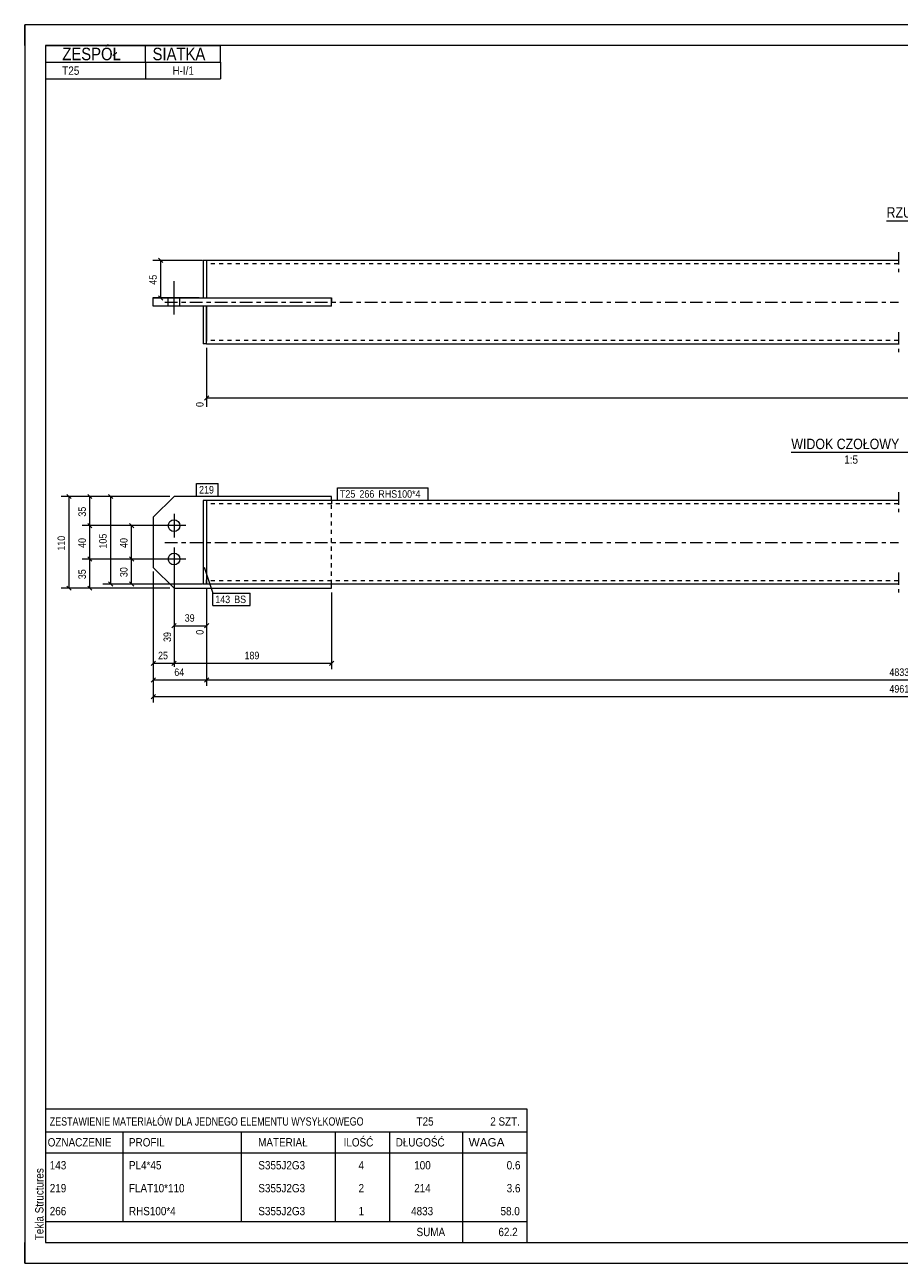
# Model space of a CAD drawing. Header units: millimetres. Extents: x 0 to 420, y 0 to 297.
# Tile 1 of 2: x 0 to 210, y 0 to 297. Entities that reach past the tile are written whole.
import ezdxf

# ---------------------------------------------------------------- set-up
doc = ezdxf.new("R2010")
doc.units = ezdxf.units.MM
for name, pattern in [('XKITLINE00', [0]), ('XKITLINE01', [4, 1, -1, 1, -1]), ('XKITLINE03', [6, 3, -1, 1, -1])]:
    doc.linetypes.add(name, pattern=pattern)
for name, color, linetype, lineweight in [('Arkusz rysunku', 3, 'Continuous', 0), ('Element', 2, 'Continuous', 0), ('Inny typ obiektu', 7, 'Continuous', 0), ('Wymiar', 4, 'Continuous', 0), ('Znak elementu', 2, 'Continuous', 0), ('Śruba', 3, 'Continuous', 0)]:
    doc.layers.add(name, color=color, linetype=linetype, lineweight=lineweight)
doc.styles.add('ARIAL', font='ARIAL.TTF')

msp = doc.modelspace()

# ---------------------------------------------------------------- linework, layer by layer
at = {"layer": 'Arkusz rysunku', "linetype": 'XKITLINE00', "lineweight": 0}
for p, q in [((420, 297), (0, 297)), ((0, 297), (0, 0)), ((0, 292), (0, 297)), ((5, 297), (0, 297)), ((415, 292), (5, 292)), ((5, 292), (5, 5)), ((0, 0), (0, 5)), ((5, 5), (415, 5)), ((0, 0), (420, 0))]:
    msp.add_line(p, q, dxfattribs=at)
at = {"layer": 'Element', "linetype": 'XKITLINE03', "lineweight": 0}
for p, q in [((209.62, 242.5), (209.62, 237.7)), ((33.62, 230.5), (209.62, 230.5)), ((209.62, 223.3), (209.62, 218.5)), ((209.62, 184.88), (209.62, 180.08)), ((33.62, 172.88), (209.62, 172.88)), ((209.62, 165.68), (209.62, 160.88))]:
    msp.add_line(p, q, dxfattribs=at)
at = {"layer": 'Element', "linetype": 'XKITLINE00', "lineweight": 0}
for p, q in [((43.62, 240.5), (42.82, 240.5)), ((42.82, 240.5), (42.82, 231.5)), ((209.62, 240.5), (43.62, 240.5)), ((43.62, 240.5), (43.62, 231.5)), ((43.62, 238.9), (43.62, 231.5)), ((30.82, 229.5), (30.82, 231.5)), ((30.82, 231.5), (73.62, 231.5)), ((73.62, 229.5), (30.82, 229.5)), ((35.82, 229.5), (35.82, 231.5)), ((42.82, 229.5), (42.82, 220.5)), ((43.62, 229.5), (43.62, 222.1)), ((43.62, 220.5), (43.62, 229.5)), ((73.62, 229.5), (73.62, 231.5)), ((43.62, 220.5), (42.82, 220.5)), ((43.62, 220.5), (209.62, 220.5)), ((35.82, 183.88), (30.82, 178.88)), ((73.62, 183.88), (35.82, 183.88)), ((43.62, 182.88), (42.82, 182.88)), ((42.82, 182.88), (42.82, 162.88)), ((209.62, 182.88), (43.62, 182.88)), ((43.62, 182.88), (43.62, 162.88)), ((43.62, 181.28), (43.62, 164.48)), ((73.62, 182.88), (73.62, 183.88)), ((30.82, 178.88), (30.82, 166.88)), ((30.82, 166.88), (35.82, 161.88)), ((35.82, 161.88), (73.62, 161.88)), ((43.62, 162.88), (42.82, 162.88)), ((209.62, 162.88), (43.62, 162.88)), ((73.62, 161.88), (73.62, 162.88))]:
    msp.add_line(p, q, dxfattribs=at)
at = {"layer": 'Element', "linetype": 'XKITLINE01', "lineweight": 0}
for p, q in [((43.62, 240.5), (43.62, 238.9)), ((209.62, 239.7), (43.62, 239.7)), ((30.82, 229.5), (30.82, 231.5)), ((35.82, 229.5), (35.82, 231.5)), ((42.82, 231.5), (43.62, 231.5)), ((43.62, 229.5), (42.82, 229.5)), ((43.62, 231.5), (73.62, 231.5)), ((73.62, 229.5), (43.62, 229.5)), ((73.62, 231.5), (73.62, 229.5)), ((73.62, 231.5), (73.62, 229.5)), ((43.62, 222.1), (43.62, 220.5)), ((209.62, 221.3), (43.62, 221.3)), ((43.62, 182.88), (42.82, 182.88)), ((42.82, 182.88), (42.82, 162.88)), ((43.62, 182.88), (43.62, 181.28)), ((43.62, 182.88), (43.62, 181.89)), ((43.62, 182.88), (43.62, 162.88)), ((209.62, 182.08), (43.62, 182.08)), ((73.62, 182.88), (73.62, 182.08)), ((73.62, 162.88), (73.62, 182.88)), ((43.62, 162.88), (43.62, 164.48)), ((209.62, 163.68), (43.62, 163.68)), ((73.62, 162.88), (73.62, 163.68)), ((43.62, 162.88), (42.82, 162.88))]:
    msp.add_line(p, q, dxfattribs=at)
at = {"layer": 'Inny typ obiektu', "linetype": 'XKITLINE00', "lineweight": 0}
for p, q in [((5, 292), (47, 292)), ((5, 292), (5, 288)), ((29, 288), (29, 292)), ((47, 288), (47, 292)), ((5, 288), (47, 288)), ((5, 288), (5, 284)), ((29, 288), (29, 284)), ((47, 288), (47, 284)), ((5, 284), (47, 284)), ((206.76, 250), (229.36, 250)), ((183.92, 194.48), (213, 194.48)), ((5, 37), (5, 31.5)), ((5, 37), (120.5, 37)), ((120.5, 37), (120.5, 31.5)), ((5, 31.5), (5, 26.5)), ((5, 31.5), (120.5, 31.5)), ((23.5, 31.5), (23.5, 26.5)), ((52, 26.5), (52, 31.5)), ((74.5, 31.5), (74.5, 26.5)), ((87.5, 31.5), (87.5, 26.5)), ((105, 31.5), (105, 26.5)), ((120.5, 31.5), (120.5, 26.5)), ((5, 26.5), (120.5, 26.5)), ((5, 26.5), (5, 21)), ((23.5, 26.5), (23.5, 21)), ((52, 21), (52, 26.5)), ((74.5, 26.5), (74.5, 21)), ((87.5, 26.5), (87.5, 21)), ((105, 26.5), (105, 21)), ((120.5, 26.5), (120.5, 21)), ((5, 21), (5, 15.5)), ((23.5, 21), (23.5, 15.5)), ((52, 15.5), (52, 21)), ((74.5, 21), (74.5, 15.5)), ((87.5, 21), (87.5, 15.5)), ((105, 21), (105, 15.5)), ((120.5, 21), (120.5, 15.5)), ((5, 15.5), (5, 10)), ((23.5, 15.5), (23.5, 10)), ((52, 10), (52, 15.5)), ((74.5, 15.5), (74.5, 10)), ((87.5, 15.5), (87.5, 10)), ((105, 15.5), (105, 10)), ((120.5, 15.5), (120.5, 10)), ((5, 10), (5, 5)), ((5, 10), (120.5, 10)), ((105, 10), (105, 5)), ((120.5, 10), (120.5, 5)), ((5, 5), (120.5, 5))]:
    msp.add_line(p, q, dxfattribs=at)
at = {"layer": 'Wymiar', "linetype": 'XKITLINE00', "lineweight": 0}
for p, q in [((32.11, 241.01), (33.13, 239.99)), ((42.62, 240.5), (30.76, 240.5)), ((32.62, 231.5), (32.62, 240.5)), ((32.11, 232.01), (33.13, 230.99)), ((41.82, 231.5), (30.76, 231.5)), ((43.62, 219.5), (43.62, 205.34)), ((44.13, 208.01), (43.11, 206.99)), ((43.62, 207.5), (384.42, 207.5)), ((10.11, 184.39), (11.13, 183.37)), ((15.11, 184.39), (16.13, 183.37)), ((20.11, 184.39), (21.13, 183.37)), ((29.82, 183.88), (8.76, 183.88)), ((10.62, 161.88), (10.62, 183.88)), ((34.82, 183.88), (13.76, 183.88)), ((15.62, 176.88), (15.62, 183.88)), ((34.82, 183.88), (18.76, 183.88)), ((20.62, 162.88), (20.62, 183.88)), ((34.82, 176.88), (13.76, 176.88)), ((34.82, 176.88), (13.76, 176.88)), ((15.11, 177.39), (16.13, 176.37)), ((15.11, 177.39), (16.13, 176.37)), ((15.62, 168.88), (15.62, 176.88)), ((34.82, 176.88), (23.76, 176.88)), ((25.11, 177.39), (26.13, 176.37)), ((25.62, 168.88), (25.62, 176.88)), ((15.11, 169.39), (16.13, 168.37)), ((15.11, 169.39), (16.13, 168.37)), ((25.11, 169.39), (26.13, 168.37)), ((25.11, 169.39), (26.13, 168.37)), ((34.82, 168.88), (13.76, 168.88)), ((34.82, 168.88), (13.76, 168.88)), ((15.62, 161.88), (15.62, 168.88)), ((34.82, 168.88), (23.76, 168.88)), ((34.82, 168.88), (23.76, 168.88)), ((25.62, 162.88), (25.62, 168.88)), ((35.82, 167.88), (35.82, 143)), ((35.82, 167.88), (35.82, 143)), ((35.82, 167.88), (35.82, 148.59)), ((20.11, 163.39), (21.13, 162.37)), ((25.11, 163.39), (26.13, 162.37)), ((30.82, 165.88), (30.82, 134.44)), ((30.82, 165.88), (30.82, 138.44)), ((30.82, 165.88), (30.82, 142.44)), ((29.82, 161.88), (8.76, 161.88)), ((10.11, 162.39), (11.13, 161.37)), ((34.82, 161.88), (13.76, 161.88)), ((15.11, 162.39), (16.13, 161.37)), ((42.62, 162.88), (18.76, 162.88)), ((42.62, 162.88), (23.76, 162.88)), ((43.62, 161.88), (43.62, 138.44)), ((43.62, 161.88), (43.62, 138.44)), ((43.62, 161.88), (43.62, 150.72)), ((73.62, 160.88), (73.62, 142.44)), ((36.33, 153.39), (35.31, 152.37)), ((35.82, 152.88), (43.62, 152.88)), ((44.13, 153.39), (43.11, 152.37)), ((31.33, 144.39), (30.31, 143.37)), ((30.82, 143.88), (35.82, 143.88)), ((36.33, 144.39), (35.31, 143.37)), ((36.33, 144.39), (35.31, 143.37)), ((35.82, 143.88), (73.62, 143.88)), ((74.13, 144.39), (73.11, 143.37)), ((31.33, 140.39), (30.31, 139.37)), ((30.82, 139.88), (43.62, 139.88)), ((44.13, 140.39), (43.11, 139.37)), ((44.13, 140.39), (43.11, 139.37)), ((43.62, 139.88), (376.62, 139.88)), ((31.33, 136.39), (30.31, 135.37)), ((30.82, 135.88), (389.42, 135.88))]:
    msp.add_line(p, q, dxfattribs=at)
at = {"layer": 'Znak elementu', "linetype": 'XKITLINE00', "lineweight": 0}
for p, q in [((41.22, 186.98), (46.43, 186.98)), ((41.22, 183.98), (41.22, 186.98)), ((46.43, 183.98), (46.43, 186.98)), ((75.02, 185.98), (96.78, 185.98)), ((75.02, 182.98), (75.02, 185.98)), ((96.78, 182.98), (96.78, 185.98)), ((41.22, 183.98), (46.43, 183.98)), ((75.02, 182.98), (96.78, 182.98)), ((43.04, 166.94), (45.11, 160.71)), ((45.11, 160.71), (54.06, 160.71)), ((45.11, 157.71), (45.11, 160.71)), ((54.06, 157.71), (54.06, 160.71)), ((45.11, 157.71), (54.06, 157.71))]:
    msp.add_line(p, q, dxfattribs=at)
at = {"layer": 'Śruba', "linetype": 'XKITLINE00', "lineweight": 0}
for p, q in [((35.82, 227.5), (35.82, 235.5)), ((35.82, 227.5), (35.82, 235.5)), ((34.42, 229.5), (34.42, 231.5)), ((34.42, 229.5), (34.42, 231.5)), ((37.22, 229.5), (37.22, 231.5)), ((37.22, 229.5), (37.22, 231.5)), ((35.82, 179.68), (35.82, 174.08)), ((38.62, 176.88), (33.02, 176.88)), ((35.82, 171.68), (35.82, 166.08)), ((38.62, 168.88), (33.02, 168.88))]:
    msp.add_line(p, q, dxfattribs=at)
for centre in [(35.82, 176.88), (35.82, 168.88)]:
    msp.add_circle(centre, 1.4, dxfattribs=at)

# ---------------------------------------------------------------- texts
at = {"layer": 'Arkusz rysunku', "style": 'ARIAL', "width": 0.85}
msp.add_text('Tekla Structures', height=2, rotation=90, dxfattribs=at).set_placement((4.5, 5.5))
at = {"layer": 'Inny typ obiektu', "style": 'ARIAL'}
for s, height, width, p in [('ZESPÓŁ', 3, 0.85, (9, 288.5)), ('SIATKA', 3, 0.85, (30.66, 288.5)), ('T25', 2, 0.85, (9, 285)), ('H-I/1', 2, 0.85, (35.44, 285)), ('RZUT Z GÓRY', 2.5, 0.85, (206.76, 250.75)), ('WIDOK CZOŁOWY', 2.5, 0.85, (183.92, 195.23)), ('1:5', 2, 0.85, (196.61, 191.73)), ('ZESTAWIENIE MATERIAŁÓW DLA JEDNEGO ELEMENTU WYSYŁKOWEGO', 2, 0.765, (6, 33)), ('T25', 2, 0.85, (94, 33)), ('2', 2, 0.85, (111.69, 33)), (' SZT.', 2, 0.85, (113, 33)), ('OZNACZENIE', 2, 0.85, (5.5, 28)), ('PROFIL', 2, 0.85, (25, 28)), ('MATERIAŁ', 2, 0.85, (56, 28)), ('ILOŚĆ', 2, 0.85, (76.5, 28)), ('DŁUGOŚĆ', 2, 0.85, (89, 28)), ('WAGA', 2, 1.008832, (106.5, 28)), ('143', 2, 0.85, (6, 22.5)), ('PL4*45', 2, 0.85, (25, 22.5)), ('S355J2G3', 2, 0.85, (56.04, 22.5)), ('4', 2, 0.85, (80.09, 22.5)), ('100', 2, 0.85, (93.44, 22.5)), ('0.6', 2, 0.85, (115.63, 22.5)), ('219', 2, 0.85, (6, 17)), ('FLAT10*110', 2, 0.85, (25, 17)), ('S355J2G3', 2, 0.85, (56.04, 17)), ('2', 2, 0.85, (80.09, 17)), ('214', 2, 0.85, (93.44, 17)), ('3.6', 2, 0.85, (115.63, 17)), ('266', 2, 0.85, (6, 11.5)), ('RHS100*4', 2, 0.85, (25, 11.5)), ('S355J2G3', 2, 0.85, (56.04, 11.5)), ('1', 2, 0.85, (80.09, 11.5)), ('4833', 2, 0.85, (92.7, 11.5)), ('58.0', 2, 0.85, (114.15, 11.5)), ('SUMA', 2, 0.85, (94, 6.5)), ('62.2', 2, 0.85, (113.65, 6.5))]:
    msp.add_text(s, height=height, dxfattribs=dict(at, width=width)).set_placement(p)
at = {"layer": 'Wymiar', "style": 'ARIAL', "width": 0.85}
for s, p in [('45', (31.66, 234.66)), ('0', (42.9, 205.34)), ('35', (14.66, 179.04)), ('110', (9.66, 170.88)), ('40', (14.66, 171.54)), ('105', (19.66, 171.38)), ('40', (24.66, 171.54)), ('30', (24.66, 164.54)), ('35', (14.66, 164.04)), ('0', (42.9, 150.72)), ('39', (35.1, 148.99))]:
    msp.add_text(s, height=1.8, rotation=90.0002, dxfattribs=at).set_placement(p)
for s, p in [('39', (38.38, 153.84)), ('25', (31.98, 144.84)), ('189', (52.72, 144.84)), ('64', (35.88, 140.84)), ('4833', (207.45, 140.84)), ('4961', (207.45, 136.84))]:
    msp.add_text(s, height=1.8, dxfattribs=at).set_placement(p)
at = {"layer": 'Znak elementu', "style": 'ARIAL', "width": 0.85}
for s, p in [('219', (41.82, 184.58)), ('T25', (75.62, 183.58)), ('266', (80.3, 183.58)), ('RHS100*4', (84.84, 183.58)), ('143', (45.71, 158.31)), ('BS', (50.25, 158.31))]:
    msp.add_text(s, height=1.8, dxfattribs=at).set_placement(p)

doc.saveas('drawing.dxf')
